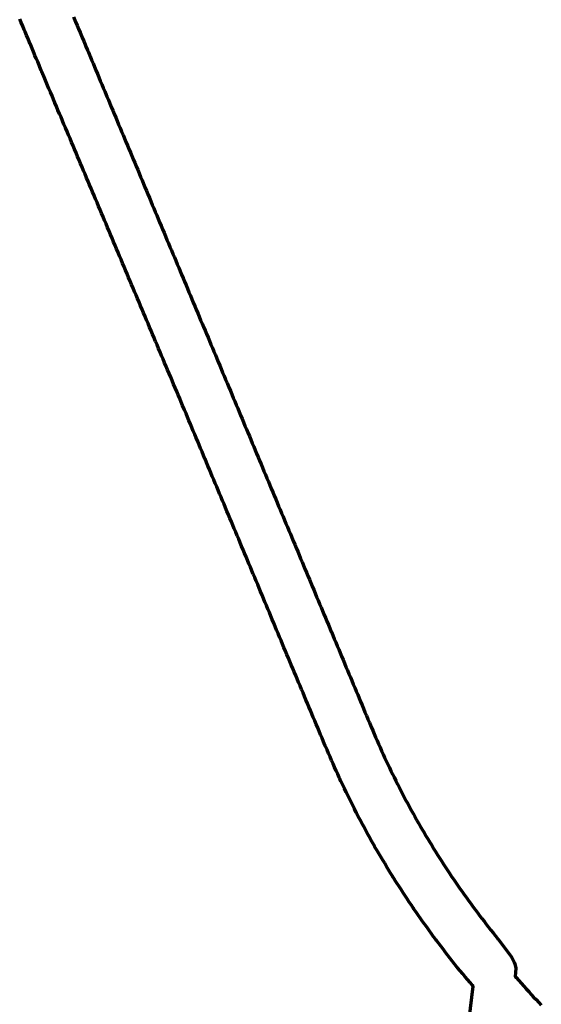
# Model space of a CAD drawing. Header units: metres. Extents: x 98902 to 136161, y 449037 to 499677.
# Tile 7 of 200: x 128739 to 129566, y 460135 to 461697. Entities that reach past the tile are written whole.
import ezdxf

# ---------------------------------------------------------------- set-up
doc = ezdxf.new("R2010")
doc.units = ezdxf.units.M
doc.layers.add('B-WE-OG-INFO_EIS VOORZORGSMAATREGEL-GV', color=7, linetype='Continuous', lineweight=70, true_color=0xfa194b)

msp = doc.modelspace()

# ---------------------------------------------------------------- linework, layer by layer
at = {"layer": 'B-WE-OG-INFO_EIS VOORZORGSMAATREGEL-GV', "flags": 128}
for points in [[(129438.2, 459998.1), (129458.2, 460163.9), (129457.2, 460165.1), (129453.3, 460169.7), (129449.4, 460174.3), (129445.5, 460178.8), (129441.6, 460183.4), (129437.7, 460188), (129437.6, 460188.2), (129437.4, 460188.3), (129433.6, 460192.9), (129433.4, 460193.3), (129433, 460193.7), (129429.3, 460198.4), (129425.6, 460203.1), (129425.6, 460203.2), (129421.9, 460207.9), (129421.9, 460207.9), (129418.2, 460212.6), (129414.5, 460217.4), (129410.9, 460222.1), (129407.2, 460226.9), (129403.5, 460231.6), (129399.8, 460236.3), (129399.6, 460236.7), (129399.3, 460237), (129395.8, 460241.9), (129395.7, 460242), (129395.5, 460242.2), (129392, 460247.1), (129392, 460247.1), (129388.5, 460252), (129385.1, 460256.8), (129385.1, 460256.8), (129381.6, 460261.7), (129378.1, 460266.6), (129378.1, 460266.6), (129374.6, 460271.5), (129371.1, 460276.4), (129371.1, 460276.4), (129367.6, 460281.3), (129367.6, 460281.3), (129367.6, 460281.3), (129364.1, 460286.2), (129363.9, 460286.8), (129363.4, 460287.2), (129360.2, 460292.2), (129356.9, 460297.2), (129353.6, 460302.3), (129350.5, 460307), (129347.2, 460312), (129347.2, 460312), (129344, 460317), (129343.9, 460317), (129340.7, 460322), (129340.7, 460322), (129337.4, 460327.1), (129337.4, 460327.1), (129334.1, 460332.1), (129334, 460332.3), (129333.8, 460332.5), (129330.6, 460337.6), (129330.5, 460337.9), (129330.2, 460338.2), (129327.2, 460343.4), (129324.1, 460348.5), (129321, 460353.7), (129317.9, 460358.9), (129314.9, 460364), (129311.8, 460369.2), (129308.7, 460374.3), (129305.6, 460379.5), (129305.6, 460379.5), (129302.5, 460384.6), (129302.4, 460385.1), (129302.1, 460385.4), (129299.2, 460390.7), (129299.1, 460390.8), (129299, 460391), (129296.2, 460396.2), (129293.3, 460401.5), (129293.3, 460401.5), (129290.4, 460406.8), (129287.6, 460412.1), (129287.6, 460412.1), (129284.7, 460417.4), (129284.7, 460417.4), (129281.8, 460422.6), (129281.8, 460422.6), (129279, 460427.9), (129276.1, 460433.2), (129276.1, 460433.3), (129276, 460433.3), (129273.2, 460438.6), (129273, 460439.2), (129272.7, 460439.6), (129270.1, 460445), (129267.4, 460450.4), (129267.4, 460450.4), (129264.8, 460455.8), (129264.8, 460455.8), (129262.1, 460461.1), (129259.5, 460466.5), (129259.5, 460466.5), (129256.8, 460471.9), (129254.2, 460477.3), (129251.6, 460482.7), (129248.9, 460488.1), (129248.8, 460488.4), (129248.6, 460488.7), (129246.1, 460494.1), (129246, 460494.4), (129245.9, 460494.7), (129243.4, 460500.2), (129241, 460505.7), (129238.6, 460511.2), (129238.6, 460511.2), (129236.2, 460516.6), (129233.8, 460522.1), (129231.3, 460527.6), (129228.9, 460533.1), (129226.5, 460538.6), (129224.1, 460544.1), (129224, 460544.3), (129223.9, 460544.4), (129223.3, 460545.8), (129223.3, 460545.9), (129223.2, 460546), (129220.9, 460551.6), (129218.6, 460557.1), (129216.3, 460562.6), (129214, 460568.2), (129211.7, 460573.7), (129211.7, 460573.7), (129209.3, 460579.3), (129207, 460584.8), (129204.7, 460590.3), (129202.4, 460595.9), (129200.1, 460601.4), (129200.1, 460601.4), (129197.7, 460607), (129195.4, 460612.5), (129193.1, 460618), (129190.8, 460623.6), (129188.5, 460629.1), (129186.2, 460634.7), (129183.8, 460640.2), (129183.8, 460640.2), (129181.5, 460645.7), (129181.5, 460645.8), (129179.2, 460651.3), (129179.2, 460651.3), (129176.9, 460656.8), (129174.6, 460662.4), (129172.2, 460667.9), (129169.9, 460673.4), (129167.6, 460679), (129167.6, 460679), (129165.3, 460684.5), (129165.3, 460684.5), (129163, 460690.1), (129160.7, 460695.6), (129160.7, 460695.6), (129158.3, 460701.2), (129156, 460706.7), (129153.7, 460712.2), (129153.7, 460712.2), (129151.4, 460717.8), (129151.4, 460717.8), (129149.1, 460723.3), (129149.1, 460723.3), (129146.7, 460728.9), (129144.4, 460734.4), (129144.4, 460734.4), (129142.1, 460739.9), (129142.1, 460739.9), (129139.8, 460745.5), (129139.8, 460745.5), (129137.5, 460751), (129137.5, 460751), (129135.2, 460756.6), (129135.2, 460756.6), (129132.8, 460762.1), (129132.8, 460762.1), (129130.5, 460767.6), (129130.5, 460767.6), (129128.2, 460773.2), (129128.2, 460773.2), (129125.9, 460778.7), (129125.9, 460778.7), (129123.6, 460784.3), (129123.6, 460784.3), (129121.2, 460789.8), (129121.2, 460789.8), (129118.9, 460795.3), (129116.6, 460800.9), (129114.3, 460806.4), (129112, 460812), (129112, 460812), (129109.7, 460817.5), (129107.3, 460823), (129105, 460828.6), (129102.7, 460834.1), (129102.7, 460834.1), (129100.4, 460839.7), (129098.1, 460845.2), (129095.7, 460850.7), (129095.7, 460850.7), (129093.4, 460856.3), (129091.1, 460861.8), (129091.1, 460861.8), (129088.8, 460867.4), (129086.5, 460872.9), (129084.2, 460878.4), (129081.8, 460884), (129081.8, 460884), (129079.5, 460889.5), (129077.2, 460895.1), (129074.9, 460900.6), (129072.6, 460906.1), (129070.2, 460911.7), (129067.9, 460917.2), (129065.6, 460922.8), (129065.6, 460922.8), (129063.3, 460928.3), (129063.3, 460928.3), (129061, 460933.8), (129061, 460933.8), (129059.8, 460936.6), (129059.8, 460936.6), (129059.8, 460936.6), (129058.7, 460939.4), (129058.6, 460939.4), (129056.3, 460944.9), (129054, 460950.5), (129054, 460950.5), (129051.7, 460956), (129051.7, 460956), (129049.4, 460961.5), (129049.4, 460961.5), (129047.1, 460967.1), (129047.1, 460967.1), (129044.7, 460972.6), (129044.7, 460972.6), (129042.4, 460978.2), (129042.4, 460978.2), (129040.1, 460983.7), (129037.8, 460989.2), (129035.5, 460994.8), (129035.5, 460994.8), (129033.2, 461000.3), (129033.1, 461000.3), (129030.8, 461005.9), (129028.5, 461011.4), (129028.5, 461011.4), (129026.2, 461016.9), (129023.9, 461022.5), (129023.9, 461022.5), (129021.6, 461028), (129021.6, 461028), (129019.2, 461033.6), (129019.2, 461033.6), (129016.9, 461039.1), (129014.6, 461044.6), (129012.3, 461050.2), (129012.3, 461050.2), (129010, 461055.7), (129007.6, 461061.3), (129005.3, 461066.8), (129005.3, 461066.8), (129003, 461072.3), (129003, 461072.3), (129000.7, 461077.9), (129000.7, 461077.9), (129000.1, 461079.3), (129000.1, 461079.3), (128997.7, 461084.9), (128995.4, 461090.5), (128993, 461096.2), (128990.6, 461101.9), (128988.2, 461107.5), (128988.2, 461107.5), (128985.8, 461113.2), (128985.8, 461113.2), (128983.4, 461118.8), (128981, 461124.5), (128981, 461124.5), (128978.7, 461130.1), (128978.7, 461130.1), (128976.3, 461135.8), (128973.9, 461141.5), (128971.5, 461147.1), (128969.1, 461152.8), (128966.7, 461158.4), (128964.4, 461164.1), (128964.4, 461164.1), (128962, 461169.7), (128962, 461169.7), (128959.6, 461175.4), (128957.2, 461181.1), (128957.2, 461181.1), (128954.8, 461186.7), (128953.6, 461189.5), (128953.6, 461189.5), (128952.4, 461192.4), (128952.4, 461192.4), (128950, 461198), (128947.7, 461203.7), (128945.3, 461209.3), (128942.9, 461215), (128940.5, 461220.7), (128940.5, 461220.7), (128938.1, 461226.3), (128938.1, 461226.3), (128935.7, 461232), (128933.3, 461237.6), (128933.3, 461237.6), (128931, 461243.3), (128931, 461243.3), (128928.6, 461248.9), (128926.2, 461254.6), (128924, 461259.9), (128924, 461259.9), (128921.6, 461265.5), (128921.6, 461265.5), (128919.2, 461271.2), (128916.8, 461276.9), (128914.4, 461282.5), (128914.4, 461282.5), (128912, 461288.2), (128909.7, 461293.8), (128907.3, 461299.5), (128907.3, 461299.5), (128904.9, 461305.1), (128904.9, 461305.1), (128902.5, 461310.8), (128900.1, 461316.5), (128897.7, 461322.1), (128897.7, 461322.1), (128895.3, 461327.8), (128893, 461333.4), (128890.6, 461339.1), (128890.6, 461339.1), (128888.2, 461344.7), (128885.8, 461350.4), (128883.4, 461356.1), (128883.4, 461356.1), (128881, 461361.7), (128881, 461361.7), (128878.6, 461367.4), (128876.3, 461373), (128873.9, 461378.7), (128873.9, 461378.7), (128871.5, 461384.3), (128869.1, 461390), (128866.7, 461395.7), (128866.7, 461395.7), (128864.3, 461401.3), (128862, 461407), (128862, 461407), (128859.6, 461412.6), (128859.6, 461412.6), (128857.2, 461418.3), (128857.2, 461418.3), (128854.8, 461423.9), (128852.6, 461429.2), (128850.2, 461434.9), (128850.2, 461434.9), (128847.8, 461440.5), (128847.8, 461440.5), (128845.4, 461446.2), (128843, 461451.9), (128843, 461451.9), (128840.6, 461457.5), (128840.6, 461457.5), (128838.3, 461463.2), (128835.9, 461468.8), (128833.5, 461474.5), (128831.1, 461480.1), (128828.7, 461485.8), (128828.7, 461485.8), (128826.3, 461491.5), (128826.3, 461491.5), (128823.9, 461497.1), (128823.9, 461497.1), (128821.6, 461502.8), (128819.2, 461508.4), (128819.2, 461508.4), (128816.8, 461514.1), (128816.8, 461514.1), (128814.4, 461519.7), (128812, 461525.4), (128812, 461525.4), (128809.6, 461531.1), (128807.3, 461536.7), (128804.9, 461542.4), (128802.5, 461548), (128802.5, 461548), (128800.1, 461553.7), (128800.1, 461553.7), (128797.7, 461559.3), (128795.3, 461565), (128795.3, 461565), (128792.9, 461570.7), (128792.9, 461570.7), (128790.6, 461576.3), (128788.2, 461582), (128785.8, 461587.6), (128783.6, 461592.9), (128783.6, 461592.9), (128781.3, 461598.2), (128781.3, 461598.2), (128779.1, 461603.5), (128779.1, 461603.5), (128776.9, 461608.7), (128776.9, 461608.8), (128776.8, 461609), (128776.7, 461609.2), (128776.1, 461610.6), (128776.1, 461610.7), (128775.8, 461611.9), (128775.2, 461612.9), (128774.6, 461614.3), (128774.5, 461614.5), (128774.4, 461614.6), (128773.6, 461616.6), (128773.6, 461616.6), (128773.6, 461616.6), (128772.6, 461618.9), (128772.6, 461618.9), (128772.6, 461618.9), (128771.3, 461621.8), (128771.3, 461621.9), (128771.3, 461622), (128770.1, 461624.8), (128767.9, 461630), (128767.9, 461630), (128765.7, 461635.3), (128763.5, 461640.5), (128762.3, 461643.3), (128762.3, 461643.3), (128760.2, 461648.6), (128760.2, 461648.6), (128758, 461653.8), (128755.8, 461659.1), (128755.8, 461659.1), (128755.8, 461659.1), (128755.8, 461659.1), (128755.8, 461659.1), (128755.7, 461659.3), (128755.6, 461659.5), (128754.4, 461662.3), (128754.4, 461662.3), (128752.2, 461667.6), (128750, 461672.8), (128747.8, 461678), (128746.6, 461680.8), (128746.6, 461680.8), (128746.6, 461680.8), (128746.6, 461680.9), (128746.6, 461681), (128746.5, 461681.2), (128746.5, 461681.2), (128746.5, 461681.2), (128744.1, 461686.9), (128741.8, 461692.5), (128741.8, 461692.5), (128739.4, 461698.1)], [(128824.6, 461701.9), (128826.9, 461696.3), (128826.9, 461696.3), (128828.1, 461693.7), (128828.1, 461693.7), (128830.4, 461688.1), (128832.7, 461682.5), (128835, 461677), (128835, 461677), (128836.1, 461674.4), (128836.1, 461674.4), (128838.5, 461668.8), (128838.5, 461668.8), (128840.8, 461663.3), (128843.1, 461657.8), (128844.3, 461654.8), (128844.3, 461654.8), (128846.8, 461649), (128846.8, 461649), (128848.2, 461645.5), (128848.2, 461645.5), (128849.4, 461642.8), (128849.4, 461642.8), (128849.4, 461642.8), (128850, 461641.4), (128850, 461641.4), (128850, 461641.4), (128850, 461641.4), (128850, 461641.4), (128850.1, 461640.9), (128850.3, 461640.5), (128850.9, 461639), (128850.9, 461639), (128851, 461639), (128853.3, 461633.5), (128855.6, 461627.9), (128857.9, 461622.4), (128857.9, 461622.4), (128860.2, 461616.9), (128860.2, 461616.9), (128862.6, 461611.3), (128862.6, 461611.3), (128864.9, 461605.8), (128867.2, 461600.2), (128869.5, 461594.7), (128871.8, 461589.2), (128874.2, 461583.6), (128876.5, 461578.1), (128877.7, 461575.3), (128880, 461569.8), (128880, 461569.8), (128882.3, 461564.2), (128884.6, 461558.7), (128886.9, 461553.1), (128889.3, 461547.6), (128889.3, 461547.6), (128891.6, 461542.1), (128891.6, 461542), (128893.9, 461536.5), (128893.9, 461536.5), (128896.2, 461531), (128898.5, 461525.4), (128898.5, 461525.4), (128900.9, 461519.9), (128903.2, 461514.3), (128905.5, 461508.8), (128907.8, 461503.3), (128907.8, 461503.3), (128910.2, 461497.7), (128910.2, 461497.7), (128912.5, 461492.2), (128912.5, 461492.2), (128914.8, 461486.6), (128914.8, 461486.6), (128917.1, 461481.1), (128917.1, 461481.1), (128919.4, 461475.6), (128921.8, 461470), (128924.1, 461464.5), (128926.4, 461458.9), (128928.7, 461453.4), (128931.1, 461447.9), (128931.1, 461447.9), (128933.4, 461442.3), (128933.4, 461442.3), (128935.7, 461436.8), (128935.7, 461436.8), (128938, 461431.2), (128938, 461431.2), (128940.3, 461425.7), (128942.7, 461420.1), (128945, 461414.6), (128945, 461414.6), (128947.3, 461409.1), (128949.6, 461403.5), (128951.9, 461398), (128951.9, 461398), (128954.3, 461392.4), (128954.3, 461392.4), (128956.6, 461386.9), (128956.6, 461386.9), (128958.9, 461381.4), (128958.9, 461381.4), (128961.2, 461375.8), (128963.6, 461370.3), (128963.6, 461370.3), (128965.9, 461364.7), (128968.2, 461359.2), (128970.5, 461353.7), (128972.8, 461348.1), (128972.8, 461348.1), (128975.2, 461342.6), (128975.2, 461342.6), (128977.5, 461337), (128977.5, 461337), (128979.8, 461331.5), (128982.1, 461325.9), (128984.5, 461320.4), (128986.8, 461314.9), (128989.1, 461309.3), (128991.4, 461303.8), (128993.7, 461298.2), (128993.7, 461298.2), (128996.1, 461292.7), (128996.1, 461292.7), (128998.4, 461287.2), (128998.4, 461287.2), (129000.7, 461281.6), (129000.7, 461281.6), (129003, 461276.1), (129005.3, 461270.5), (129007.7, 461265), (129010, 461259.5), (129010, 461259.5), (129012.3, 461253.9), (129014.6, 461248.4), (129014.6, 461248.4), (129017, 461242.8), (129017, 461242.8), (129019.3, 461237.3), (129019.3, 461237.3), (129021.6, 461231.8), (129021.6, 461231.7), (129023.9, 461226.2), (129026.2, 461220.7), (129028.6, 461215.1), (129030.9, 461209.6), (129033.2, 461204), (129033.2, 461204), (129035.5, 461198.5), (129035.5, 461198.5), (129037.9, 461193), (129037.9, 461193), (129040.2, 461187.4), (129040.2, 461187.4), (129042.5, 461181.9), (129042.5, 461181.9), (129044.8, 461176.3), (129044.8, 461176.3), (129047.1, 461170.8), (129049.5, 461165.3), (129051.8, 461159.7), (129054.1, 461154.2), (129054.1, 461154.2), (129056.4, 461148.6), (129056.4, 461148.6), (129058.7, 461143.1), (129058.7, 461143.1), (129061.1, 461137.6), (129061.1, 461137.5), (129063.4, 461132), (129063.4, 461132), (129065.7, 461126.5), (129068, 461120.9), (129070.4, 461115.4), (129070.4, 461115.4), (129070.9, 461114), (129070.9, 461114), (129070.9, 461114), (129073.3, 461108.5), (129073.3, 461108.5), (129075.6, 461102.9), (129075.6, 461102.9), (129077.9, 461097.4), (129080.2, 461091.8), (129080.2, 461091.8), (129082.5, 461086.3), (129084.9, 461080.8), (129084.9, 461080.8), (129087.2, 461075.2), (129089.5, 461069.7), (129091.8, 461064.1), (129094.1, 461058.6), (129094.1, 461058.6), (129096.5, 461053), (129098.8, 461047.5), (129098.8, 461047.5), (129101.1, 461042), (129101.1, 461042), (129103.4, 461036.4), (129105.7, 461030.9), (129108.1, 461025.3), (129110.4, 461019.8), (129110.4, 461019.8), (129112.7, 461014.3), (129112.7, 461014.3), (129115, 461008.7), (129115, 461008.7), (129117.3, 461003.2), (129119.7, 460997.6), (129122, 460992.1), (129124.3, 460986.6), (129126.6, 460981), (129126.6, 460981), (129128.9, 460975.5), (129128.9, 460975.5), (129131.3, 460969.9), (129133.6, 460964.4), (129135.9, 460958.9), (129138.2, 460953.3), (129138.2, 460953.3), (129140.5, 460947.8), (129140.5, 460947.8), (129142.9, 460942.2), (129142.9, 460942.2), (129145.2, 460936.7), (129147.5, 460931.1), (129149.8, 460925.6), (129152.1, 460920.1), (129152.1, 460920.1), (129154.5, 460914.5), (129154.5, 460914.5), (129156.8, 460909), (129156.8, 460909), (129159.1, 460903.4), (129161.4, 460897.9), (129163.7, 460892.4), (129163.7, 460892.4), (129166.1, 460886.8), (129166.1, 460886.8), (129168.4, 460881.3), (129168.4, 460881.3), (129170.7, 460875.7), (129173, 460870.2), (129175.3, 460864.7), (129177.7, 460859.1), (129177.7, 460859.1), (129180, 460853.6), (129180, 460853.6), (129182.3, 460848), (129184.6, 460842.5), (129186.9, 460837), (129189.3, 460831.4), (129191.6, 460825.9), (129191.6, 460825.9), (129193.9, 460820.3), (129193.9, 460820.3), (129196.2, 460814.8), (129196.2, 460814.8), (129198.5, 460809.2), (129200.9, 460803.7), (129203.2, 460798.2), (129205.5, 460792.6), (129205.5, 460792.6), (129207.8, 460787.1), (129207.8, 460787.1), (129210.1, 460781.5), (129210.1, 460781.5), (129212.5, 460776), (129214.8, 460770.5), (129217.1, 460764.9), (129219.4, 460759.4), (129219.4, 460759.4), (129221.7, 460753.8), (129221.7, 460753.8), (129224.1, 460748.3), (129224.1, 460748.3), (129226.4, 460742.8), (129228.7, 460737.2), (129228.7, 460737.2), (129231, 460731.7), (129233.3, 460726.1), (129233.4, 460726.1), (129235.7, 460720.6), (129238, 460715.1), (129238, 460715.1), (129240.3, 460709.5), (129240.3, 460709.5), (129242.6, 460704), (129242.6, 460704), (129245, 460698.4), (129247.3, 460692.9), (129249.6, 460687.4), (129249.6, 460687.4), (129251.9, 460681.8), (129254.2, 460676.3), (129256.6, 460670.7), (129256.6, 460670.7), (129258.9, 460665.2), (129261.2, 460659.6), (129263.5, 460654.1), (129263.5, 460654.1), (129265.8, 460648.6), (129265.8, 460648.6), (129268.2, 460643), (129270.5, 460637.5), (129272.8, 460631.9), (129275.1, 460626.4), (129275.1, 460626.4), (129277.4, 460620.9), (129277.4, 460620.9), (129279.8, 460615.3), (129279.8, 460615.3), (129282.1, 460609.8), (129284.4, 460604.2), (129286.7, 460598.7), (129286.7, 460598.7), (129289, 460593.2), (129291.4, 460587.6), (129291.4, 460587.6), (129293.7, 460582.1), (129294.3, 460580.7), (129294.3, 460580.7), (129296.6, 460575.2), (129296.6, 460575.2), (129298.9, 460569.7), (129298.9, 460569.7), (129301.1, 460564.3), (129303.4, 460559), (129305.8, 460553.6), (129305.8, 460553.6), (129308.2, 460548.1), (129308.2, 460548.1), (129310.6, 460542.8), (129310.6, 460542.8), (129313, 460537.4), (129313, 460537.4), (129315.4, 460532.2), (129317.8, 460526.8), (129320.3, 460521.6), (129320.3, 460521.6), (129322.8, 460516.2), (129325.3, 460510.9), (129325.3, 460510.9), (129327.8, 460505.7), (129330.4, 460500.3), (129330.4, 460500.3), (129333, 460495.2), (129333, 460495.2), (129335.6, 460489.9), (129335.6, 460489.9), (129338.3, 460484.6), (129338.3, 460484.6), (129340.8, 460479.5), (129340.8, 460479.5), (129343.5, 460474.3), (129346.3, 460469), (129346.3, 460468.9), (129348.9, 460463.9), (129348.9, 460463.9), (129351.7, 460458.6), (129351.7, 460458.6), (129354.5, 460453.5), (129357.2, 460448.4), (129357.2, 460448.4), (129360, 460443.2), (129360, 460443.2), (129362.9, 460438), (129362.9, 460438), (129365.8, 460432.9), (129365.8, 460432.9), (129368.6, 460427.9), (129371.5, 460422.7), (129374.4, 460417.7), (129377.4, 460412.5), (129377.4, 460412.5), (129380.4, 460407.5), (129380.4, 460407.5), (129383.3, 460402.5), (129383.3, 460402.5), (129386.3, 460397.4), (129389.3, 460392.5), (129389.3, 460392.5), (129392.4, 460387.5), (129395.4, 460382.5), (129398.6, 460377.4), (129398.6, 460377.4), (129401.7, 460372.5), (129404.8, 460367.5), (129404.8, 460367.5), (129408, 460362.6), (129411.2, 460357.6), (129411.2, 460357.6), (129414.4, 460352.7), (129414.4, 460352.7), (129417.5, 460347.9), (129417.5, 460347.9), (129420.8, 460343), (129424, 460338.1), (129427.3, 460333.2), (129430.6, 460328.3), (129430.6, 460328.3), (129433.9, 460323.6), (129437.2, 460318.8), (129440.6, 460314), (129444, 460309.2), (129447.5, 460304.4), (129447.5, 460304.4), (129450.9, 460299.6), (129450.9, 460299.6), (129454.3, 460294.9), (129457.8, 460290.1), (129457.8, 460290.1), (129461.3, 460285.4), (129461.3, 460285.4), (129464.8, 460280.7), (129464.8, 460280.7), (129468.2, 460276.1), (129468.2, 460276.1), (129471.8, 460271.5), (129475.4, 460266.8), (129478.9, 460262.2), (129482.5, 460257.6), (129482.5, 460257.6), (129486.2, 460252.9), (129489.8, 460248.3), (129493.5, 460243.7), (129493.5, 460243.7), (129497.2, 460239.1), (129497.5, 460238.6), (129497.9, 460238.3), (129518.8, 460210.3), (129523.1, 460202.2), (129524.1, 460199.3), (129525.6, 460192.6), (129525.5, 460185.7), (129524.7, 460179.4), (129526.3, 460177.6), (129530.3, 460173.1), (129534.3, 460168.6), (129538.3, 460164.1), (129542.3, 460159.7), (129546.3, 460155.2), (129550.1, 460150.9), (129553.9, 460146.7), (129557.9, 460142.5), (129557.9, 460142.5), (129557.9, 460142.5), (129562, 460138.1), (129562, 460138.1), (129566.2, 460133.7)]]:
    msp.add_lwpolyline(points, dxfattribs=at)

doc.saveas('drawing.dxf')
